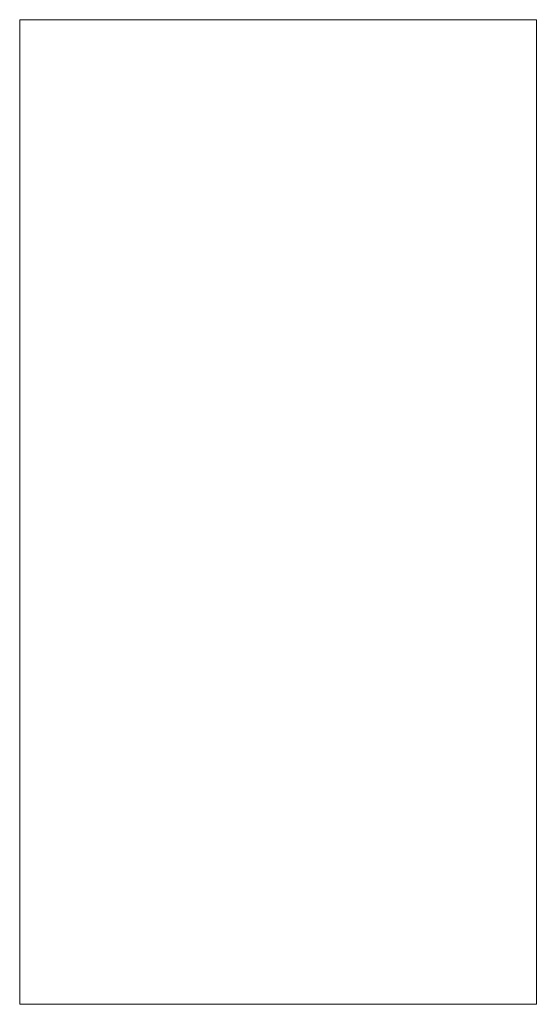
# Model space of a CAD drawing. Header units: millimetres. Extents: x 0 to 528, y -1006 to 0.
import ezdxf

# ---------------------------------------------------------------- set-up
doc = ezdxf.new("R2010")
doc.units = ezdxf.units.MM
doc.layers.get('Defpoints').update_dxf_attribs({"color": 2, "lineweight": 5})

msp = doc.modelspace()

# ---------------------------------------------------------------- linework, layer by layer
at = {"layer": 'Defpoints'}
msp.add_lwpolyline([(0, 0), (528.4, 0), (528.4, -1006.1), (0, -1006.1)], close=True, dxfattribs=at)

doc.saveas('drawing.dxf')
